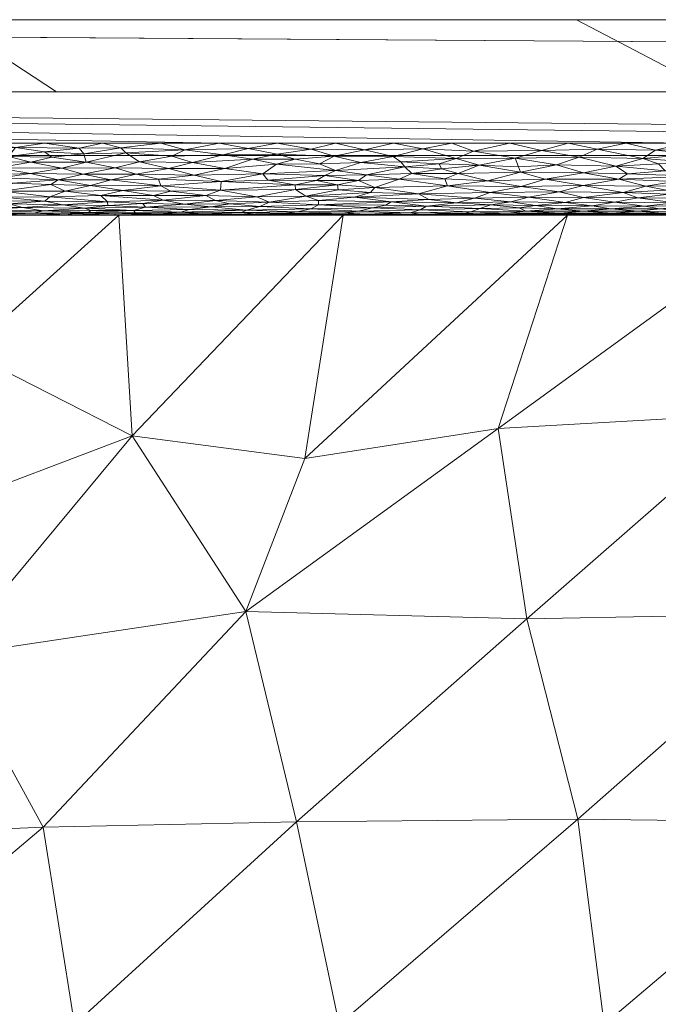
# Model space of a CAD drawing. Header units: millimetres. Extents: x -300 to 300, y 0 to 450.
# Tile 227 of 256: x 72 to 90, y 423 to 450. Entities that reach past the tile are written whole.
import ezdxf

# ---------------------------------------------------------------- set-up
doc = ezdxf.new("R2010")
doc.units = ezdxf.units.MM
doc.layers.add('A-GENM', color=13, linetype='Continuous')

# ---------------------------------------------------------------- blocks, each defined once
blk = doc.blocks.new('MODEL_CCAS0420-1080410R0 - MODEL_CCAS0420-1080410R0-453240-Preview')
at = {"layer": 'A-GENM', "lineweight": 9}
mesh = blk.add_polyface(dxfattribs=at)
corners = [(-296.159, -20, -110), (-295.657, -15.55, -110), (-294.177, -11.323, -110), (-291.793, -7.531, -110), (-288.625, -4.364, -110), (-284.831, -1.981, -110), (-280.602, -0.502, -110), (-276.147, 0, -110), (276.147, 0, -110), (280.596, -0.501, -110), (284.825, -1.978, -110), (288.619, -4.359, -110), (291.788, -7.525, -110), (294.174, -11.316, -110), (295.656, -15.545, -110), (296.159, -20, -110), (296.159, -426.171, -110), (295.658, -430.617, -110), (294.182, -434.842, -110), (291.802, -438.632, -110), (288.638, -441.797, -110), (284.848, -444.179, -110), (280.622, -445.657, -110), (276.171, -446.159, -110), (-276.171, -446.159, -110), (-280.617, -445.658, -110), (-284.842, -444.182, -110), (-288.632, -441.802, -110), (-291.797, -438.638, -110), (-294.179, -434.848, -110), (-295.657, -430.622, -110), (-296.159, -426.171, -110)]
mesh.append_faces([[corners[k] for k in face] for face in [(15, 12, 13, 14)]], dxfattribs={"vtx0": -1})
mesh.append_faces([[corners[k] for k in face] for face in [(16, 8, 15)]], dxfattribs={"vtx0": -1, "vtx1": -1})
mesh.append_faces([[corners[k] for k in face] for face in [(24, 31, 7, 8)]], dxfattribs={"vtx0": -1, "vtx1": -1, "vtx3": -1})
mesh.append_faces([[corners[k] for k in face] for face in [(31, 24, 25, 30), (18, 21, 22, 17), (17, 22, 23, 16)]], dxfattribs={"vtx0": -1, "vtx2": -1})
mesh.append_faces([[corners[k] for k in face] for face in [(0, 3, 4, 5), (0, 5, 6, 7)]], dxfattribs={"vtx0": -1, "vtx3": -1})
mesh.append_faces([[corners[k] for k in face] for face in [(28, 29, 27)]], dxfattribs={"vtx1": -1})
mesh.append_faces([[corners[k] for k in face] for face in [(25, 26, 30), (11, 12, 15, 10), (9, 10, 15, 8), (31, 0, 7)]], dxfattribs={"vtx1": -1, "vtx2": -1})
mesh.append_faces([[corners[k] for k in face] for face in [(23, 24, 8, 16)]], dxfattribs={"vtx1": -1, "vtx2": -1, "vtx3": -1})
mesh.append_faces([[corners[k] for k in face] for face in [(26, 27, 29, 30)]], dxfattribs={"vtx1": -1, "vtx3": -1})
mesh.append_faces([[corners[k] for k in face] for face in [(19, 20, 21, 18)]], dxfattribs={"vtx2": -1})
mesh.append_faces([[corners[k] for k in face] for face in [(0, 1, 2, 3)]], dxfattribs={"vtx3": -1})
mesh = blk.add_polyface(dxfattribs=at)
corners = [(-279.918, -2), (-292.651, -7.27), (-297.929, -20), (-297.929, -224.97), (-297.929, -429.94), (-292.661, -442.661), (-279.94, -447.929), (0, -447.929), (279.94, -447.929), (292.661, -442.661), (297.929, -429.94), (297.929, -224.97), (297.929, -20), (292.651, -7.27), (279.918, -2), (0, -2), (0, -3.5), (13.257, -3.5), (26.515, -3.5), (39.772, -3.5), (53.029, -3.5), (66.287, -3.5), (79.544, -3.5), (92.801, -3.5), (106.059, -3.5), (119.316, -3.5), (132.573, -3.5), (145.831, -3.5), (159.088, -3.5), (172.345, -3.5), (185.603, -3.5), (198.86, -3.5), (212.117, -3.5), (225.375, -3.5), (238.632, -3.5), (251.889, -3.5), (265.147, -3.5), (278.404, -3.5), (291.028, -7.487), (296.497, -19.511), (296.5, -32.769), (296.5, -46.026), (296.5, -59.283), (296.5, -72.541), (296.5, -85.798), (296.5, -99.055), (296.5, -112.313), (296.5, -125.57), (296.5, -138.827), (296.5, -152.085), (296.5, -165.342), (296.5, -178.599), (296.5, -191.857), (296.5, -205.114), (296.5, -218.371), (296.5, -231.629), (296.5, -244.886), (296.5, -258.143), (296.499, -271.401), (296.499, -284.658), (296.499, -297.915), (296.499, -311.173), (296.499, -324.43), (296.499, -337.687), (296.5, -350.945), (296.5, -364.202), (296.5, -377.459), (296.5, -390.717), (296.5, -403.974), (296.5, -417.231), (296.497, -430.489), (291.028, -442.513), (278.404, -446.5), (265.147, -446.5), (251.889, -446.5), (238.632, -446.5), (225.375, -446.5), (212.117, -446.5), (198.86, -446.5), (185.603, -446.5), (172.345, -446.5), (159.088, -446.5), (145.831, -446.5), (132.573, -446.5), (119.316, -446.5), (106.059, -446.5), (92.801, -446.5), (79.544, -446.5), (66.287, -446.5), (53.029, -446.5), (39.772, -446.5), (26.515, -446.5), (13.257, -446.5), (0, -446.5), (-12.926, -446.5), (-25.852, -446.5), (-38.777, -446.5), (-51.703, -446.5), (-64.629, -446.5), (-77.555, -446.5), (-90.48, -446.5), (-103.406, -446.5), (-116.332, -446.5), (-129.258, -446.5), (-142.183, -446.5), (-155.109, -446.5), (-168.035, -446.5), (-180.961, -446.5), (-193.887, -446.5), (-206.812, -446.5), (-219.738, -446.5), (-232.664, -446.5), (-245.59, -446.5), (-258.515, -446.5), (-271.441, -446.5), (-284.356, -445.968), (-294.544, -438.124), (-296.5, -425.35), (-296.5, -412.424), (-296.5, -399.498), (-296.5, -386.572), (-296.5, -373.646), (-296.5, -360.721), (-296.5, -347.795), (-296.499, -334.869), (-296.499, -321.943), (-296.499, -309.018), (-296.499, -296.092), (-296.499, -283.166), (-296.499, -270.24), (-296.5, -257.315), (-296.5, -244.389), (-296.5, -231.463), (-296.5, -218.537), (-296.5, -205.611), (-296.5, -192.686), (-296.5, -179.76), (-296.5, -166.834), (-296.5, -153.908), (-296.5, -140.983), (-296.5, -128.057), (-296.5, -115.131), (-296.5, -102.205), (-296.5, -89.28), (-296.5, -76.354), (-296.5, -63.428), (-296.5, -50.502), (-296.5, -37.576), (-296.5, -24.651), (-294.544, -11.876), (-284.356, -4.032), (-271.441, -3.5), (-258.515, -3.5), (-245.59, -3.5), (-232.664, -3.5), (-219.738, -3.5), (-206.812, -3.5), (-193.887, -3.5), (-180.961, -3.5), (-168.035, -3.5), (-155.109, -3.5), (-142.183, -3.5), (-129.258, -3.5), (-116.332, -3.5), (-103.406, -3.5), (-90.48, -3.5), (-77.555, -3.5), (-64.629, -3.5), (-51.703, -3.5), (-38.777, -3.5), (-25.852, -3.5), (-12.926, -3.5), (-294.538, -438.129), (-294.547, -438.108)]
mesh.append_faces([[corners[k] for k in face] for face in [(116, 172, 173)]])
mesh.append_faces([[corners[k] for k in face] for face in [(118, 4, 117), (6, 115, 5), (115, 6, 114), (7, 104, 6), (1, 150, 0), (151, 0, 150)]], dxfattribs={"vtx0": -1, "vtx1": -1})
mesh.append_faces([[corners[k] for k in face] for face in [(4, 124, 125), (7, 99, 100), (2, 148, 149), (149, 1, 2), (2, 141, 142), (0, 151, 152), (0, 160, 161, 15), (15, 165, 166), (15, 170, 171), (8, 81, 82, 7), (8, 72, 73), (11, 61, 62, 10), (12, 46, 47, 11), (38, 13, 14, 37), (13, 38, 39, 12)]], dxfattribs={"vtx0": -1, "vtx2": -1})
mesh.append_faces([[corners[k] for k in face] for face in [(4, 118, 119, 120), (4, 120, 121, 122), (3, 128, 129, 130), (3, 130, 131, 132), (3, 138, 139, 140), (0, 154, 155, 156), (0, 156, 157, 158), (15, 161, 162, 163), (15, 163, 164, 165), (8, 73, 74, 75), (7, 86, 87, 88), (7, 83, 84, 85), (10, 68, 69, 70), (11, 55, 56, 57), (14, 28, 29, 30), (14, 32, 33, 34), (15, 19, 20, 21), (12, 44, 45, 46), (11, 49, 50, 51), (11, 47, 48, 49), (12, 39, 40, 41)]], dxfattribs={"vtx0": -1, "vtx3": -1})
mesh.append_faces([[corners[k] for k in face] for face in [(123, 124, 4, 122), (127, 128, 3, 126), (113, 114, 6, 112), (111, 112, 6, 110), (109, 110, 6, 108), (107, 108, 6, 106), (96, 97, 7, 95), (105, 106, 6, 104), (103, 104, 7, 102), (101, 102, 7, 100), (98, 99, 7, 97), (94, 95, 7, 93), (135, 136, 3, 134), (137, 138, 3, 136), (133, 134, 3, 132), (145, 146, 2, 144), (147, 148, 2, 146), (143, 144, 2, 142), (149, 150, 1), (153, 154, 0, 152), (159, 160, 0, 158), (169, 170, 15, 168), (167, 168, 15, 166), (78, 79, 8, 77), (80, 81, 8, 79), (76, 77, 8, 75), (91, 92, 7, 90), (89, 90, 7, 88), (85, 86, 7), (82, 83, 7), (67, 68, 10, 66), (65, 66, 10, 64), (60, 61, 11, 59), (58, 59, 11, 57), (63, 64, 10, 62), (54, 55, 11, 53), (26, 27, 15, 25), (31, 32, 14, 30), (16, 17, 15, 171), (18, 19, 15, 17), (24, 25, 15, 23), (22, 23, 15, 21), (34, 35, 14), (52, 53, 11, 51), (36, 37, 14, 35), (42, 43, 12, 41), (43, 44, 12), (92, 93, 7)]], dxfattribs={"vtx1": -1, "vtx2": -1})
mesh.append_faces([[corners[k] for k in face] for face in [(3, 4, 125, 126), (2, 3, 140, 141), (71, 72, 8, 9), (70, 71, 9, 10), (27, 28, 14, 15)]], dxfattribs={"vtx1": -1, "vtx3": -1})
mesh.append_faces([[corners[k] for k in face] for face in [(4, 173, 117), (115, 172, 5)]], dxfattribs={"vtx2": -1})
mesh = blk.add_polyface(dxfattribs=at)
corners = [(-49.336, -427.647, -44.774), (-54.783, -433.256, -31.531), (-48.728, -432.433, -33.475), (-62.309, -444.5, -4.988), (-60.826, -439.751, -16.195), (-68.54, -444.5, -4.988), (-79.704, -427.665, -44.731), (-80.894, -422.037, -58.018), (-87.518, -427.739, -44.557), (-51.478, -422.037, -58.018), (-57.173, -427.758, -44.511), (-66.186, -422.036, -58.018), (-72.672, -427.511, -45.093), (-64.339, -427.153, -45.938), (-94.007, -433.442, -31.096), (-92.629, -438.996, -17.98), (-86.104, -433.293, -31.444), (-44.124, -422.037, -58.018), (-41.439, -428.049, -43.827), (-70.062, -432.269, -33.858), (-63.555, -432.279, -33.836), (-87.233, -444.5, -4.989), (-81.002, -444.5, -4.989), (-79.936, -437.749, -20.921), (-95.602, -422.04, -58.018), (-94.872, -427.642, -44.79), (-88.248, -422.038, -58.018), (-78.299, -433.497, -30.96), (-73.54, -422.036, -58.018), (-75.142, -438.372, -19.451), (-85.302, -438.583, -18.953), (-93.464, -444.5, -4.99), (-53.38, -439.287, -17.292), (-70.561, -440.709, -13.932), (-69.769, -436.339, -24.25), (-74.771, -444.5, -4.989), (-58.832, -422.036, -58.018), (-65.459, -437.877, -20.619), (-60.255, -435.067, -27.253), (-44.282, -435.027, -27.351), (-45.688, -440.095, -15.386), (-49.847, -444.5, -4.987), (-43.616, -444.5, -4.989), (-56.078, -444.5, -4.988), (-99.695, -444.5, -4.99)]
mesh.append_faces([[corners[k] for k in face] for face in [(3, 4, 5), (24, 25, 26), (7, 6, 28), (11, 13, 36), (21, 30, 31)]], dxfattribs={"vtx0": -1, "vtx1": -1})
mesh.append_faces([[corners[k] for k in face] for face in [(0, 1, 2), (6, 7, 8), (9, 10, 0), (11, 12, 13), (14, 15, 16), (16, 6, 8), (17, 0, 18), (13, 19, 20), (19, 13, 12), (8, 25, 14), (25, 8, 26), (6, 16, 27), (8, 14, 16), (6, 12, 28), (27, 12, 6), (19, 27, 29), (16, 15, 30), (15, 31, 30), (32, 2, 1), (23, 30, 21), (29, 33, 34), (19, 29, 34), (19, 12, 27), (13, 10, 36), (20, 34, 37), (37, 38, 20), (18, 2, 39), (1, 0, 10), (39, 32, 40), (20, 10, 13), (1, 10, 38), (30, 27, 16), (32, 41, 40), (38, 37, 4), (27, 30, 23), (20, 38, 10), (32, 1, 4), (38, 4, 1), (43, 32, 4), (37, 5, 4), (19, 34, 20), (37, 34, 33), (37, 33, 5), (35, 33, 29), (0, 2, 18), (39, 2, 32), (23, 29, 27), (29, 23, 22)]], dxfattribs={"vtx0": -1, "vtx1": -1, "vtx2": -1})
mesh.append_faces([[corners[k] for k in face] for face in [(33, 35, 5), (0, 17, 9), (15, 44, 31)]], dxfattribs={"vtx0": -1, "vtx2": -1})
mesh.append_faces([[corners[k] for k in face] for face in [(21, 22, 23), (7, 26, 8), (11, 28, 12), (9, 36, 10), (22, 35, 29), (41, 42, 40), (3, 43, 4), (43, 41, 32)]], dxfattribs={"vtx1": -1, "vtx2": -1})
mesh = blk.add_polyface(dxfattribs=at)
corners = [(-18.693, -444.5, -4.995), (-24.923, -444.5, -4.994), (-24.186, -444.5, -2), (-18.14, -444.5, -2), (-12.462, -444.5, -4.997), (-12.093, -444.5, -2), (-162.003, -444.5, -5.056), (-163.258, -444.5, -2), (-157.211, -444.5, -2), (-155.772, -444.5, -5.054), (-31.154, -444.5, -4.992), (-37.385, -444.5, -4.99), (-36.28, -444.5, -2), (-30.233, -444.5, -2), (-96.746, -444.5, -2), (-90.699, -444.5, -2), (-93.464, -444.5, -4.99), (-99.695, -444.5, -4.99), (-84.652, -444.5, -2), (-78.606, -444.5, -2), (-81.002, -444.5, -4.989), (-87.233, -444.5, -4.989), (-6.047, -444.5, -2), (-6, -444.5, -4.998), (-118.387, -444.5, -5.013), (-124.618, -444.5, -5.021), (-120.932, -444.5, -2), (-137.079, -444.5, -5.037), (-139.072, -444.5, -2), (-133.025, -444.5, -2), (-130.849, -444.5, -5.029), (-49.847, -444.5, -4.987), (-56.078, -444.5, -4.988), (-54.419, -444.5, -2), (-48.373, -444.5, -2), (0, -444.5, -2), (0, -444.5, -3.5), (-102.792, -444.5, -2), (-105.925, -444.5, -4.998), (-108.839, -444.5, -2), (-43.616, -444.5, -4.989), (-42.326, -444.5, -2), (-126.978, -444.5, -2), (-114.885, -444.5, -2), (-112.156, -444.5, -5.006), (-145.118, -444.5, -2), (-143.31, -444.5, -5.045), (-149.541, -444.5, -5.052), (0, -444.5, -5), (-74.771, -444.5, -4.989), (-72.559, -444.5, -2), (-68.54, -444.5, -4.988), (-62.309, -444.5, -4.988), (-66.513, -444.5, -2), (-168.234, -444.5, -5.058), (-169.305, -444.5, -2), (-151.165, -444.5, -2), (-60.466, -444.5, -2), (-174.465, -444.5, -5.059)]
mesh.append_faces([[corners[k] for k in face] for face in [(53, 51, 50), (20, 19, 49), (46, 28, 27), (56, 9, 8)]], dxfattribs={"vtx0": -1, "vtx1": -1})
mesh.append_faces([[corners[k] for k in face] for face in [(23, 22, 36)]], dxfattribs={"vtx0": -1, "vtx1": -1, "vtx2": -1})
mesh.append_faces([[corners[k] for k in face] for face in [(6, 7, 8, 9), (27, 28, 29, 30), (37, 17, 38, 39), (30, 29, 42, 25), (24, 26, 43, 44), (49, 19, 50, 51), (54, 55, 7, 6), (39, 38, 44, 43)]], dxfattribs={"vtx0": -1, "vtx2": -1})
mesh.append_faces([[corners[k] for k in face] for face in [(24, 25, 26), (52, 51, 53), (53, 57, 52), (37, 14, 17), (42, 26, 25), (54, 58, 55)]], dxfattribs={"vtx1": -1, "vtx2": -1})
mesh.append_faces([[corners[k] for k in face] for face in [(0, 1, 2, 3), (4, 0, 3, 5), (10, 11, 12, 13), (14, 15, 16, 17), (18, 19, 20, 21), (5, 22, 23, 4), (1, 10, 13, 2), (31, 32, 33, 34), (11, 40, 41, 12), (45, 28, 46, 47), (15, 18, 21, 16), (47, 9, 56, 45), (40, 31, 34, 41), (32, 52, 57, 33)]], dxfattribs={"vtx1": -1, "vtx3": -1})
mesh.append_faces([[corners[k] for k in face] for face in [(22, 35, 36), (36, 48, 23)]], dxfattribs={"vtx2": -1})
mesh = blk.add_polyface(dxfattribs=at)
corners = [(-89.367, -444.754, -1.025), (-90.222, -444.847, -0.874), (-88.54, -444.864, -0.849), (-90.699, -444.971, -0.71), (-91.073, -445.173, -0.505), (-90.051, -445.083, -0.588), (-88.431, -444.506, -1.845), (-90.063, -444.507, -1.836), (-89.187, -444.525, -1.687), (-90.74, -444.527, -1.671), (-89.327, -446.079, -0.049), (-89.672, -446.302, -0.011), (-88.057, -446.333, -0.008), (-89.794, -444.673, -1.185), (-88.435, -444.679, -1.174), (-89.868, -444.556, -1.531), (-91.127, -444.559, -1.518), (-90.699, -444.603, -1.366), (-88.475, -444.561, -1.511), (-89.187, -444.983, -0.696), (-90.699, -444.756, -1.022), (-89.187, -444.5, -2), (-90.699, -444.5, -2), (-89.194, -444.612, -1.34), (-88.782, -445.128, -0.545), (-89.967, -445.2, -0.481), (-90.48, -446.5), (-88.865, -446.5), (-91.344, -444.682, -1.166), (-90.74, -445.585, -0.229), (-91.111, -445.722, -0.165), (-89.946, -445.736, -0.159), (-88.902, -445.649, -0.197), (-90.214, -445.435, -0.312), (-88.659, -445.498, -0.275), (-89.41, -445.31, -0.396), (-90.921, -445.312, -0.395), (-89.758, -445.924, -0.091), (-91.037, -445.943, -0.085), (-88.576, -445.858, -0.112), (-91.288, -446.35, -0.006), (-90.73, -446.193, -0.027)]
mesh.append_faces([[corners[k] for k in face] for face in [(0, 1, 2), (3, 4, 5), (6, 7, 8), (8, 7, 9), (10, 11, 12), (13, 0, 14), (15, 16, 17), (8, 15, 18), (19, 2, 1), (20, 1, 0), (19, 1, 3), (7, 6, 21), (15, 8, 9), (18, 15, 23), (23, 13, 14), (24, 5, 25), (11, 27, 12), (5, 19, 3), (16, 15, 9), (23, 15, 17), (17, 13, 23), (20, 13, 28), (29, 30, 31), (32, 29, 31), (33, 34, 35), (34, 33, 29), (35, 25, 36), (35, 36, 33), (37, 31, 38), (39, 37, 10), (26, 11, 40), (41, 40, 11), (11, 10, 41), (38, 41, 10), (13, 20, 0), (25, 5, 4), (19, 5, 24), (24, 25, 35), (29, 32, 34), (39, 32, 31), (31, 37, 39), (38, 10, 37)]], dxfattribs={"vtx0": -1, "vtx1": -1, "vtx2": -1})
mesh.append_faces([[corners[k] for k in face] for face in [(11, 26, 27)]], dxfattribs={"vtx0": -1, "vtx2": -1})
mesh.append_faces([[corners[k] for k in face] for face in [(21, 22, 7)]], dxfattribs={"vtx1": -1, "vtx2": -1})
mesh = blk.add_polyface(dxfattribs=at)
corners = [(-86.607, -445.498, -0.275), (-88.659, -445.498, -0.275), (-87.673, -445.68, -0.183), (-87.671, -445.325, -0.385), (-85.941, -445.3, -0.403), (-86.999, -445.149, -0.526), (-87.557, -446.112, -0.042), (-85.779, -446.088, -0.047), (-86.928, -445.898, -0.099), (-88.435, -444.679, -1.174), (-87.676, -444.612, -1.34), (-89.194, -444.612, -1.34), (-87.919, -444.765, -1.005), (-89.367, -444.754, -1.025), (-88.475, -444.561, -1.511), (-88.431, -444.506, -1.845), (-86.987, -444.506, -1.844), (-87.676, -444.5, -2), (-87.03, -444.557, -1.525), (-86.299, -444.525, -1.684), (-87.743, -444.525, -1.686), (-88.902, -445.649, -0.197), (-87.249, -446.5), (-86.505, -446.297, -0.012), (-88.057, -446.333, -0.008), (-87.163, -444.852, -0.867), (-86.341, -444.768, -1), (-89.187, -444.5, -2), (-89.187, -444.525, -1.687), (-86.072, -444.616, -1.329), (-86.943, -444.678, -1.176), (-86.164, -444.5, -2), (-88.54, -444.864, -0.849), (-88.782, -445.128, -0.545), (-89.41, -445.31, -0.396), (-87.672, -444.99, -0.688), (-86.145, -444.998, -0.678), (-89.187, -444.983, -0.696), (-88.576, -445.858, -0.112), (-85.925, -445.697, -0.176), (-89.327, -446.079, -0.049), (-88.865, -446.5)]
mesh.append_faces([[corners[k] for k in face] for face in [(27, 15, 17), (22, 24, 41)]], dxfattribs={"vtx0": -1, "vtx1": -1})
mesh.append_faces([[corners[k] for k in face] for face in [(0, 1, 2), (3, 4, 5), (6, 7, 8), (9, 10, 11), (12, 9, 13), (11, 10, 14), (15, 16, 17), (18, 19, 20), (14, 18, 20), (1, 21, 2), (22, 23, 24), (12, 25, 26), (20, 15, 28), (20, 28, 14), (16, 20, 19), (14, 10, 18), (29, 18, 10), (30, 10, 9), (20, 16, 15), (12, 13, 32), (10, 30, 29), (12, 30, 9), (25, 12, 32), (30, 12, 26), (3, 33, 34), (32, 35, 25), (36, 25, 35), (5, 36, 35), (33, 5, 35), (5, 33, 3), (37, 35, 32), (1, 3, 34), (3, 1, 0), (2, 38, 8), (8, 39, 2), (2, 21, 38), (8, 38, 6), (24, 6, 40), (6, 24, 23), (33, 35, 37), (6, 38, 40)]], dxfattribs={"vtx0": -1, "vtx1": -1, "vtx2": -1})
mesh.append_faces([[corners[k] for k in face] for face in [(31, 17, 16)]], dxfattribs={"vtx1": -1, "vtx2": -1})
mesh = blk.add_polyface(dxfattribs=at)
corners = [(-85.655, -444.872, -0.838), (-86.145, -444.998, -0.678), (-84.645, -444.971, -0.71), (-84.199, -445.659, -0.192), (-85.925, -445.697, -0.176), (-84.777, -445.885, -0.103), (-84.544, -444.594, -1.392), (-85.573, -444.557, -1.524), (-86.072, -444.616, -1.329), (-87.03, -444.557, -1.525), (-86.299, -444.525, -1.684), (-85.101, -444.785, -0.972), (-86.341, -444.768, -1), (-87.163, -444.852, -0.867), (-85.086, -445.135, -0.538), (-84.797, -444.684, -1.162), (-85.941, -445.3, -0.403), (-86.999, -445.149, -0.526), (-86.607, -445.498, -0.275), (-87.671, -445.325, -0.385), (-85.56, -444.506, -1.838), (-86.987, -444.506, -1.844), (-84.719, -444.524, -1.693), (-85.007, -445.456, -0.299), (-85.779, -446.088, -0.047), (-85.871, -445.842, -0.118), (-86.505, -446.297, -0.012), (-84.621, -446.278, -0.014), (-84.251, -444.506, -1.847), (-87.557, -446.112, -0.042), (-84.373, -444.552, -1.545), (-85.888, -444.701, -1.127), (-86.943, -444.678, -1.176), (-84.15, -444.847, -0.873), (-84.652, -444.5, -2), (-86.164, -444.5, -2), (-83.897, -445.316, -0.391), (-87.673, -445.68, -0.183), (-86.928, -445.898, -0.099), (-84.14, -446.079, -0.049), (-85.633, -446.5), (-87.249, -446.5)]
mesh.append_faces([[corners[k] for k in face] for face in [(0, 1, 2), (3, 4, 5), (6, 7, 8), (9, 7, 10), (11, 12, 0), (12, 13, 0), (2, 1, 14), (8, 15, 6), (16, 14, 17), (18, 16, 19), (20, 21, 10), (7, 22, 10), (23, 4, 3), (24, 5, 25), (26, 27, 24), (20, 22, 28), (26, 24, 29), (8, 7, 9), (30, 22, 7), (31, 8, 32), (11, 0, 33), (30, 7, 6), (20, 28, 34), (10, 22, 20), (35, 21, 20), (31, 32, 12), (1, 0, 13), (1, 17, 14), (36, 14, 16), (23, 16, 18), (4, 18, 37), (16, 23, 36), (4, 38, 25), (39, 24, 27), (40, 27, 26), (24, 39, 5), (4, 23, 18), (31, 11, 15), (11, 31, 12), (8, 31, 15), (24, 25, 38), (5, 4, 25)]], dxfattribs={"vtx0": -1, "vtx1": -1, "vtx2": -1})
mesh.append_faces([[corners[k] for k in face] for face in [(20, 34, 35), (26, 41, 40)]], dxfattribs={"vtx0": -1, "vtx2": -1})
mesh = blk.add_polyface(dxfattribs=at)
corners = [(-83.315, -444.753, -1.027), (-84.15, -444.847, -0.873), (-82.336, -444.868, -0.843), (-84.777, -445.885, -0.103), (-83.668, -445.928, -0.09), (-83.732, -445.787, -0.139), (-84.797, -444.684, -1.162), (-83.143, -444.646, -1.249), (-84.544, -444.594, -1.392), (-82.385, -444.505, -1.854), (-84.251, -444.506, -1.847), (-83.141, -444.522, -1.704), (-81.883, -445.274, -0.423), (-83.093, -445.096, -0.575), (-83.897, -445.316, -0.391), (-82.555, -445.503, -0.273), (-82.862, -444.569, -1.477), (-83.21, -446.344, -0.007), (-84.018, -446.5), (-82.402, -446.5), (-84.645, -444.971, -0.71), (-85.086, -445.135, -0.538), (-81.817, -444.704, -1.12), (-84.719, -444.524, -1.693), (-84.373, -444.552, -1.545), (-85.655, -444.872, -0.838), (-85.007, -445.456, -0.299), (-83.822, -445.511, -0.268), (-83.38, -444.937, -0.752), (-85.101, -444.785, -0.972), (-84.14, -446.079, -0.049), (-82.599, -445.986, -0.073), (-84.621, -446.278, -0.014), (-85.633, -446.5), (-83.141, -444.5, -2), (-84.652, -444.5, -2), (-81.629, -444.524, -1.689), (-82.388, -446.126, -0.039), (-84.199, -445.659, -0.192), (-81.314, -445.001, -0.675), (-82.907, -445.655, -0.194), (-82.187, -444.779, -0.982), (-82.714, -445.844, -0.117)]
mesh.append_faces([[corners[k] for k in face] for face in [(0, 1, 2), (3, 4, 5), (6, 7, 8), (9, 10, 11), (12, 13, 14), (14, 15, 12), (7, 16, 8), (13, 20, 21), (6, 0, 7), (22, 7, 0), (11, 23, 24), (1, 25, 20), (26, 27, 14), (14, 13, 21), (28, 2, 1), (29, 0, 6), (1, 20, 28), (4, 30, 31), (17, 32, 18), (23, 11, 10), (10, 9, 34), (11, 16, 36), (37, 30, 17), (27, 26, 38), (17, 30, 32), (20, 13, 28), (39, 28, 13), (8, 16, 24), (11, 24, 16), (0, 29, 1), (27, 40, 15), (5, 40, 38), (0, 2, 41), (4, 31, 42), (30, 37, 31), (5, 4, 42), (30, 4, 3), (40, 5, 42), (3, 5, 38), (40, 27, 38), (14, 27, 15)]], dxfattribs={"vtx0": -1, "vtx1": -1, "vtx2": -1})
mesh.append_faces([[corners[k] for k in face] for face in [(17, 18, 19), (32, 33, 18)]], dxfattribs={"vtx0": -1, "vtx2": -1})
mesh.append_faces([[corners[k] for k in face] for face in [(34, 35, 10)]], dxfattribs={"vtx1": -1, "vtx2": -1})
mesh = blk.add_polyface(dxfattribs=at)
corners = [(-80.101, -444.677, -1.177), (-81.428, -444.617, -1.326), (-81.817, -444.704, -1.12), (-83.143, -444.646, -1.249), (-79.969, -445.026, -0.648), (-81.764, -445.128, -0.545), (-80.862, -445.209, -0.474), (-81.629, -444.524, -1.689), (-80.97, -444.506, -1.846), (-82.385, -444.505, -1.854), (-81.432, -445.461, -0.296), (-80.257, -445.465, -0.294), (-80.845, -445.342, -0.373), (-80.752, -446.138, -0.037), (-82.388, -446.126, -0.039), (-81.594, -446.316, -0.01), (-82.187, -444.779, -0.982), (-80.32, -444.791, -0.961), (-82.862, -444.569, -1.477), (-82.336, -444.868, -0.843), (-83.38, -444.937, -0.752), (-81.314, -445.001, -0.675), (-83.093, -445.096, -0.575), (-82.555, -445.503, -0.273), (-82.907, -445.655, -0.194), (-81.648, -445.619, -0.212), (-80.495, -445.603, -0.22), (-80.319, -444.906, -0.791), (-80.785, -445.743, -0.156), (-82.714, -445.844, -0.117), (-81.496, -445.965, -0.079), (-83.315, -444.753, -1.027), (-80.975, -444.56, -1.513), (-80.117, -444.527, -1.674), (-82.599, -445.986, -0.073), (-83.141, -444.5, -2), (-81.629, -444.5, -2), (-83.141, -444.522, -1.704), (-80.117, -444.5, -2), (-80.117, -446.336, -0.008), (-80.786, -446.5), (-82.402, -446.5), (-80.341, -445.929, -0.089), (-83.21, -446.344, -0.007), (-81.883, -445.274, -0.423)]
mesh.append_faces([[corners[k] for k in face] for face in [(35, 9, 36), (40, 15, 41)]], dxfattribs={"vtx0": -1, "vtx1": -1})
mesh.append_faces([[corners[k] for k in face] for face in [(0, 1, 2), (2, 1, 3), (4, 5, 6), (7, 8, 9), (10, 11, 12), (13, 14, 15), (2, 16, 17), (3, 1, 18), (19, 20, 21), (5, 21, 22), (23, 24, 25), (26, 10, 25), (19, 21, 27), (28, 25, 29), (30, 14, 13), (16, 2, 31), (32, 33, 7), (34, 30, 29), (9, 37, 7), (32, 18, 1), (18, 32, 7), (9, 8, 36), (33, 8, 7), (39, 15, 40), (42, 30, 13), (28, 29, 30), (41, 15, 43), (14, 43, 15), (34, 14, 30), (19, 27, 17), (5, 4, 21), (28, 30, 42), (22, 44, 5), (6, 5, 44), (12, 6, 44), (10, 44, 23), (44, 10, 12), (25, 10, 23), (25, 28, 26), (29, 25, 24), (17, 16, 19)]], dxfattribs={"vtx0": -1, "vtx1": -1, "vtx2": -1})
mesh.append_faces([[corners[k] for k in face] for face in [(38, 36, 8)]], dxfattribs={"vtx1": -1, "vtx2": -1})
mesh = blk.add_polyface(dxfattribs=at)
corners = [(-77.613, -445.434, -0.313), (-79.67, -445.346, -0.371), (-78.912, -445.476, -0.288), (-80.117, -444.5, -2), (-80.97, -444.506, -1.846), (-79.362, -444.506, -1.839), (-80.117, -444.527, -1.674), (-80.101, -444.677, -1.177), (-78.689, -444.743, -1.044), (-78.321, -444.641, -1.261), (-78.606, -444.5, -2), (-81.428, -444.617, -1.326), (-79.738, -444.592, -1.398), (-80.319, -444.906, -0.791), (-79.969, -445.026, -0.648), (-78.943, -444.867, -0.846), (-79.68, -445.215, -0.469), (-80.862, -445.209, -0.474), (-80.845, -445.342, -0.373), (-78.362, -446.348, -0.007), (-80.117, -446.336, -0.008), (-79.17, -446.5), (-80.752, -446.138, -0.037), (-81.594, -446.316, -0.01), (-79.358, -444.551, -1.549), (-80.975, -444.56, -1.513), (-81.432, -445.461, -0.296), (-80.495, -445.603, -0.22), (-80.257, -445.465, -0.294), (-77.591, -445.197, -0.484), (-78.606, -445.012, -0.663), (-81.817, -444.704, -1.12), (-80.32, -444.791, -0.961), (-78.181, -444.571, -1.471), (-79.155, -445.918, -0.093), (-78.769, -445.653, -0.195), (-80.785, -445.743, -0.156), (-78.594, -444.527, -1.673), (-78.486, -446.056, -0.055), (-79.669, -446.055, -0.055), (-79.17, -446.192, -0.027), (-80.341, -445.929, -0.089), (-80.786, -446.5), (-81.314, -445.001, -0.675)]
mesh.append_faces([[corners[k] for k in face] for face in [(0, 1, 2), (3, 4, 5), (5, 4, 6), (7, 8, 9), (11, 7, 12), (13, 14, 15), (16, 17, 18), (19, 20, 21), (22, 23, 20), (24, 25, 12), (26, 27, 28), (29, 16, 1), (16, 18, 1), (30, 15, 14), (7, 31, 32), (8, 7, 32), (12, 7, 9), (33, 12, 9), (15, 8, 32), (13, 15, 32), (34, 35, 36), (11, 12, 25), (6, 37, 5), (37, 6, 24), (38, 39, 40), (22, 39, 41), (22, 20, 40), (20, 19, 40), (13, 43, 14), (16, 30, 14), (39, 38, 34), (39, 34, 41), (22, 40, 39), (34, 36, 41), (25, 24, 6), (33, 24, 12), (14, 17, 16), (18, 28, 1), (2, 1, 28), (27, 2, 28), (36, 35, 27), (2, 27, 35)]], dxfattribs={"vtx0": -1, "vtx1": -1, "vtx2": -1})
mesh.append_faces([[corners[k] for k in face] for face in [(5, 10, 3), (20, 42, 21)]], dxfattribs={"vtx0": -1, "vtx2": -1})
mesh = blk.add_polyface(dxfattribs=at)
corners = [(-78.606, -445.012, -0.663), (-79.68, -445.215, -0.469), (-77.591, -445.197, -0.484), (-78.181, -444.571, -1.471), (-76.498, -444.584, -1.424), (-77.094, -444.534, -1.63), (-78.943, -444.867, -0.846), (-77.459, -444.913, -0.782), (-77.852, -444.816, -0.921), (-78.606, -444.5, -2), (-79.362, -444.506, -1.839), (-77.689, -444.507, -1.828), (-78.594, -444.527, -1.673), (-79.358, -444.551, -1.549), (-76.593, -444.807, -0.936), (-77.667, -446.179, -0.029), (-79.17, -446.192, -0.027), (-78.362, -446.348, -0.007), (-78.769, -445.653, -0.195), (-77.716, -445.799, -0.134), (-76.86, -445.609, -0.216), (-79.155, -445.918, -0.093), (-78.486, -446.056, -0.055), (-76.607, -446.315, -0.01), (-77.34, -444.729, -1.07), (-77.188, -445.044, -0.628), (-76.002, -444.914, -0.782), (-75.941, -445.314, -0.393), (-77.613, -445.434, -0.313), (-75.875, -445.501, -0.273), (-78.321, -444.641, -1.261), (-76.725, -444.659, -1.219), (-78.689, -444.743, -1.044), (-76.001, -444.51, -1.796), (-77.094, -444.5, -2), (-76.219, -445.171, -0.507), (-79.17, -446.5), (-77.555, -446.5), (-76.245, -446.135, -0.037), (-76.822, -445.963, -0.079), (-76.148, -445.793, -0.136), (-75.939, -446.5), (-79.67, -445.346, -0.371), (-78.912, -445.476, -0.288)]
mesh.append_faces([[corners[k] for k in face] for face in [(0, 1, 2), (3, 4, 5), (6, 7, 8), (9, 10, 11), (12, 13, 3), (8, 7, 14), (15, 16, 17), (18, 19, 20), (21, 22, 19), (17, 23, 15), (8, 14, 24), (6, 0, 7), (25, 7, 0), (7, 25, 26), (22, 16, 15), (27, 2, 28), (28, 20, 29), (30, 31, 4), (3, 5, 12), (30, 4, 3), (24, 30, 32), (11, 10, 12), (33, 11, 5), (33, 34, 11), (5, 11, 12), (0, 2, 25), (35, 25, 2), (23, 17, 37), (15, 38, 39), (38, 15, 23), (39, 19, 22), (19, 39, 40), (18, 20, 28), (20, 19, 40), (21, 19, 18), (39, 22, 15), (32, 6, 8), (30, 24, 31), (32, 8, 24), (2, 42, 28), (18, 28, 43)]], dxfattribs={"vtx0": -1, "vtx1": -1, "vtx2": -1})
mesh.append_faces([[corners[k] for k in face] for face in [(23, 37, 41)]], dxfattribs={"vtx0": -1, "vtx2": -1})
mesh.append_faces([[corners[k] for k in face] for face in [(34, 9, 11), (36, 37, 17)]], dxfattribs={"vtx1": -1, "vtx2": -1})
mesh = blk.add_polyface(dxfattribs=at)
corners = [(-76.498, -444.584, -1.424), (-76.725, -444.659, -1.219), (-75.176, -444.633, -1.283), (-74.453, -444.87, -0.84), (-76.002, -444.914, -0.782), (-74.271, -445.048, -0.625), (-75.889, -444.539, -1.604), (-75.231, -444.57, -1.473), (-75.509, -444.723, -1.083), (-75.731, -445.044, -0.628), (-74.883, -445.182, -0.496), (-76.86, -445.609, -0.216), (-75.25, -445.644, -0.2), (-75.875, -445.501, -0.273), (-76.219, -445.171, -0.507), (-75.941, -445.314, -0.393), (-76.607, -446.315, -0.01), (-75.939, -446.5), (-74.823, -446.372, -0.005), (-75.348, -445.984, -0.073), (-74.668, -445.816, -0.128), (-76.148, -445.793, -0.136), (-76.822, -445.963, -0.079), (-76.245, -446.135, -0.037), (-77.188, -445.044, -0.628), (-73.981, -445.328, -0.383), (-77.34, -444.729, -1.07), (-74.47, -444.773, -0.992), (-75.439, -444.821, -0.914), (-73.818, -444.693, -1.143), (-76.593, -444.807, -0.936), (-77.459, -444.913, -0.782), (-76.001, -444.51, -1.796), (-77.094, -444.534, -1.63), (-74.649, -444.506, -1.843), (-75.582, -444.5, -2), (-77.094, -444.5, -2), (-74.967, -446.229, -0.021), (-74.556, -445.486, -0.282), (-77.613, -445.434, -0.313), (-74.323, -446.5), (-77.591, -445.197, -0.484), (-74.679, -444.535, -1.627)]
mesh.append_faces([[corners[k] for k in face] for face in [(36, 32, 35)]], dxfattribs={"vtx0": -1, "vtx1": -1})
mesh.append_faces([[corners[k] for k in face] for face in [(0, 1, 2), (3, 4, 5), (6, 0, 7), (8, 2, 1), (5, 9, 10), (11, 12, 13), (14, 15, 10), (16, 17, 18), (19, 20, 21), (22, 23, 19), (22, 19, 21), (24, 9, 4), (10, 15, 25), (1, 26, 8), (27, 28, 3), (29, 2, 8), (4, 30, 31), (6, 32, 33), (32, 34, 35), (5, 4, 9), (28, 4, 3), (16, 37, 23), (37, 19, 23), (20, 12, 21), (11, 21, 12), (12, 38, 13), (15, 38, 25), (38, 15, 13), (39, 13, 15), (16, 18, 37), (14, 10, 9), (24, 14, 9), (41, 15, 14), (30, 8, 26), (6, 7, 42), (2, 7, 0), (32, 6, 42), (0, 6, 33), (28, 8, 30), (8, 28, 27), (4, 28, 30), (42, 34, 32)]], dxfattribs={"vtx0": -1, "vtx1": -1, "vtx2": -1})
mesh.append_faces([[corners[k] for k in face] for face in [(17, 40, 18)]], dxfattribs={"vtx1": -1, "vtx2": -1})
mesh = blk.add_polyface(dxfattribs=at)
corners = [(-73.934, -444.58, -1.439), (-75.231, -444.57, -1.473), (-75.176, -444.633, -1.283), (-72.671, -444.625, -1.304), (-73.999, -444.63, -1.289), (-74.668, -445.816, -0.128), (-73.187, -445.807, -0.131), (-73.782, -445.638, -0.202), (-74.649, -444.506, -1.843), (-74.679, -444.535, -1.627), (-73.315, -444.511, -1.789), (-73.516, -444.544, -1.584), (-74.47, -444.773, -0.992), (-73.818, -444.693, -1.143), (-75.509, -444.723, -1.083), (-75.25, -445.644, -0.2), (-73.803, -446.205, -0.025), (-73.673, -446.365, -0.005), (-72.707, -446.26, -0.016), (-72.91, -446.107, -0.043), (-73.981, -445.328, -0.383), (-74.556, -445.486, -0.282), (-73.089, -445.48, -0.285), (-74.071, -444.5, -2), (-72.559, -444.5, -2), (-74.453, -444.87, -0.84), (-72.72, -444.892, -0.81), (-73.215, -444.791, -0.961), (-72.413, -444.558, -1.52), (-72.852, -445.014, -0.66), (-74.323, -446.5), (-74.823, -446.372, -0.005), (-75.348, -445.984, -0.073), (-74.967, -446.229, -0.021), (-73.866, -445.975, -0.076), (-72.325, -445.97, -0.077), (-72.32, -445.655, -0.194), (-74.271, -445.048, -0.625), (-73.282, -445.169, -0.508), (-72.707, -446.5), (-74.883, -445.182, -0.496), (-72.881, -445.351, -0.367), (-75.582, -444.5, -2)]
mesh.append_faces([[corners[k] for k in face] for face in [(23, 10, 24), (39, 17, 30), (42, 8, 23)]], dxfattribs={"vtx0": -1, "vtx1": -1})
mesh.append_faces([[corners[k] for k in face] for face in [(0, 1, 2), (3, 0, 4), (5, 6, 7), (8, 9, 10), (11, 9, 0), (12, 13, 14), (5, 7, 15), (16, 17, 18), (18, 19, 16), (20, 21, 22), (25, 26, 27), (27, 12, 25), (11, 0, 28), (1, 0, 9), (4, 0, 2), (28, 10, 11), (23, 8, 10), (29, 26, 25), (30, 17, 31), (32, 33, 34), (5, 32, 34), (6, 5, 34), (35, 6, 34), (6, 36, 7), (21, 15, 7), (22, 21, 7), (36, 22, 7), (29, 37, 38), (16, 34, 33), (34, 16, 19), (31, 17, 16), (31, 16, 33), (40, 20, 38), (41, 20, 22), (38, 37, 40), (25, 37, 29), (13, 12, 27), (10, 9, 11), (2, 13, 4), (3, 4, 13), (38, 20, 41)]], dxfattribs={"vtx0": -1, "vtx1": -1, "vtx2": -1})
mesh = blk.add_polyface(dxfattribs=at)
corners = [(-72.325, -445.97, -0.077), (-71.395, -445.812, -0.129), (-73.187, -445.807, -0.131), (-70.732, -444.568, -1.482), (-72.413, -444.558, -1.52), (-72.671, -444.625, -1.304), (-72.881, -445.351, -0.367), (-71.533, -445.17, -0.507), (-73.282, -445.169, -0.508), (-72.32, -445.655, -0.194), (-70.949, -444.639, -1.266), (-71.717, -444.817, -0.92), (-70.395, -444.734, -1.062), (-72.094, -444.714, -1.101), (-70.361, -444.533, -1.638), (-70.317, -445.59, -0.226), (-71.501, -445.538, -0.253), (-72.91, -446.107, -0.043), (-71.706, -446.133, -0.038), (-71.9, -446.381, -0.004), (-72.707, -446.5), (-71.092, -446.5), (-70.305, -446.256, -0.017), (-73.934, -444.58, -1.439), (-73.818, -444.693, -1.143), (-73.215, -444.791, -0.961), (-71.552, -445.005, -0.671), (-70.365, -445.057, -0.615), (-71.194, -444.513, -1.77), (-73.315, -444.511, -1.789), (-72.559, -444.5, -2), (-72.72, -444.892, -0.81), (-70.746, -444.913, -0.783), (-72.852, -445.014, -0.66), (-72.707, -446.26, -0.016), (-70.794, -445.994, -0.071), (-71.821, -445.393, -0.339), (-70.315, -445.348, -0.369), (-73.089, -445.48, -0.285), (-73.866, -445.975, -0.076), (-73.673, -446.365, -0.005), (-71.047, -444.5, -2)]
mesh.append_faces([[corners[k] for k in face] for face in [(0, 1, 2), (3, 4, 5), (6, 7, 8), (1, 9, 2), (10, 3, 5), (11, 12, 13), (14, 4, 3), (9, 15, 16), (17, 18, 0), (22, 18, 19), (5, 4, 23), (24, 25, 13), (5, 24, 13), (10, 5, 13), (12, 10, 13), (13, 25, 11), (26, 7, 27), (4, 28, 29), (28, 30, 29), (31, 32, 11), (31, 11, 25), (31, 33, 26), (18, 17, 34), (0, 35, 1), (15, 9, 1), (36, 37, 7), (18, 35, 0), (9, 16, 38), (38, 36, 6), (19, 18, 34), (22, 35, 18), (37, 36, 16), (0, 39, 17), (20, 19, 40), (22, 19, 21), (40, 19, 34), (7, 33, 8), (4, 14, 28), (31, 26, 32), (7, 26, 33), (38, 16, 36), (7, 6, 36)]], dxfattribs={"vtx0": -1, "vtx1": -1, "vtx2": -1})
mesh.append_faces([[corners[k] for k in face] for face in [(19, 20, 21)]], dxfattribs={"vtx0": -1, "vtx2": -1})
mesh.append_faces([[corners[k] for k in face] for face in [(41, 30, 28)]], dxfattribs={"vtx1": -1, "vtx2": -1})
mesh = blk.add_polyface(dxfattribs=at)
corners = [(-279.94, -449.928, -2.07), (-278.055, -448.043, -56.035), (-276.171, -446.159, -110), (276.171, -446.159, -110), (278.055, -448.043, -56.035), (279.94, -449.928, -2.07), (0, -449.928, -2.07)]
mesh.append_faces([[corners[k] for k in face] for face in [(6, 1, 2, 3)]], dxfattribs={"vtx0": -1, "vtx3": -1})
mesh.append_faces([[corners[k] for k in face] for face in [(3, 4, 6)]], dxfattribs={"vtx1": -1, "vtx2": -1})
mesh.append_faces([[corners[k] for k in face] for face in [(4, 5, 6), (6, 0, 1)]], dxfattribs={"vtx2": -1})
mesh = blk.add_polyface(dxfattribs=at)
corners = [(-279.94, -449.928, -2.07), (0, -449.928, -2.07), (279.94, -449.928, -2.07), (279.94, -449.368, -0.611), (279.94, -447.929), (0, -447.929), (-279.94, -447.929), (-279.94, -449.368, -0.611), (146.089, -449.928, -2.07), (139.97, -447.929), (209.955, -447.929), (246.477, -447.929), (73.044, -449.928, -2.07), (213.014, -449.928, -2.07), (69.985, -447.929), (246.477, -449.928, -2.07), (-146.089, -447.929), (-139.97, -449.928, -2.07), (-209.955, -449.928, -2.07), (-246.477, -449.928, -2.07), (-73.044, -447.929), (-213.014, -447.929), (-69.985, -449.928, -2.07), (-246.477, -447.929), (36.522, -449.928, -2.07), (34.992, -447.929), (52.489, -447.929), (-34.992, -449.928, -2.07), (-36.522, -447.929), (-18.261, -447.929), (263.208, -447.929), (109.567, -449.928, -2.07), (104.977, -447.929), (122.474, -447.929), (-263.208, -449.928, -2.07), (-104.977, -449.928, -2.07), (-109.566, -447.929), (-91.305, -447.929), (174.962, -447.929), (179.551, -449.928, -2.07), (162.82, -449.928, -2.07), (-179.551, -447.929), (-174.962, -449.928, -2.07), (-192.459, -449.928, -2.07), (127.828, -449.928, -2.07), (18.261, -449.928, -2.07), (17.496, -447.929), (229.746, -449.928, -2.07), (228.216, -447.929), (-229.746, -447.929), (-228.216, -449.928, -2.07), (-54.783, -447.929), (-52.489, -449.928, -2.07), (87.481, -447.929), (91.305, -449.928, -2.07), (-127.828, -447.929), (-122.474, -449.928, -2.07), (196.283, -449.928, -2.07), (192.459, -447.929), (-157.466, -449.928, -2.07), (-162.82, -447.929), (54.783, -449.928, -2.07), (-17.496, -449.928, -2.07), (263.208, -449.928, -2.07), (-263.208, -447.929), (-87.481, -449.928, -2.07), (157.466, -447.929), (-196.283, -447.929)]
mesh.append_faces([[corners[k] for k in face] for face in [(44, 33, 31), (45, 46, 1), (49, 50, 21), (51, 52, 28), (53, 54, 32), (55, 56, 36), (57, 58, 39), (59, 60, 42)]], dxfattribs={"vtx0": -1, "vtx1": -1})
mesh.append_faces([[corners[k] for k in face] for face in [(34, 64, 7), (30, 63, 3)]], dxfattribs={"vtx0": -1, "vtx1": -1, "vtx2": -1})
mesh.append_faces([[corners[k] for k in face] for face in [(5, 62, 1, 46), (42, 60, 41, 43), (19, 23, 64, 34), (32, 54, 31, 33), (18, 67, 21, 50), (28, 52, 27, 29), (39, 58, 38, 40), (36, 56, 35, 37), (62, 5, 29, 27), (67, 18, 43, 41), (37, 35, 65), (40, 38, 66)]], dxfattribs={"vtx0": -1, "vtx2": -1})
mesh.append_faces([[corners[k] for k in face] for face in [(2, 3, 63)]], dxfattribs={"vtx1": -1})
mesh.append_faces([[corners[k] for k in face] for face in [(25, 46, 45, 24), (9, 33, 44, 8), (48, 10, 13, 47), (11, 48, 47, 15), (66, 9, 8, 40), (19, 50, 49, 23), (20, 37, 65, 22), (26, 25, 24, 61), (14, 26, 61, 12), (22, 52, 51, 20), (30, 11, 15, 63), (12, 54, 53, 14), (17, 56, 55, 16), (10, 58, 57, 13), (16, 60, 59, 17)]], dxfattribs={"vtx1": -1, "vtx3": -1})
mesh.append_faces([[corners[k] for k in face] for face in [(3, 4, 30), (64, 6, 7), (7, 0, 34)]], dxfattribs={"vtx2": -1})

msp = doc.modelspace()

# ---------------------------------------------------------------- block references
at = {"layer": 'A-GENM', "lineweight": 9, "rotation": 180}
msp.add_blockref('MODEL_CCAS0420-1080410R0 - MODEL_CCAS0420-1080410R0-453240-Preview', (0, 0, 850), dxfattribs=at)

doc.saveas('drawing.dxf')
